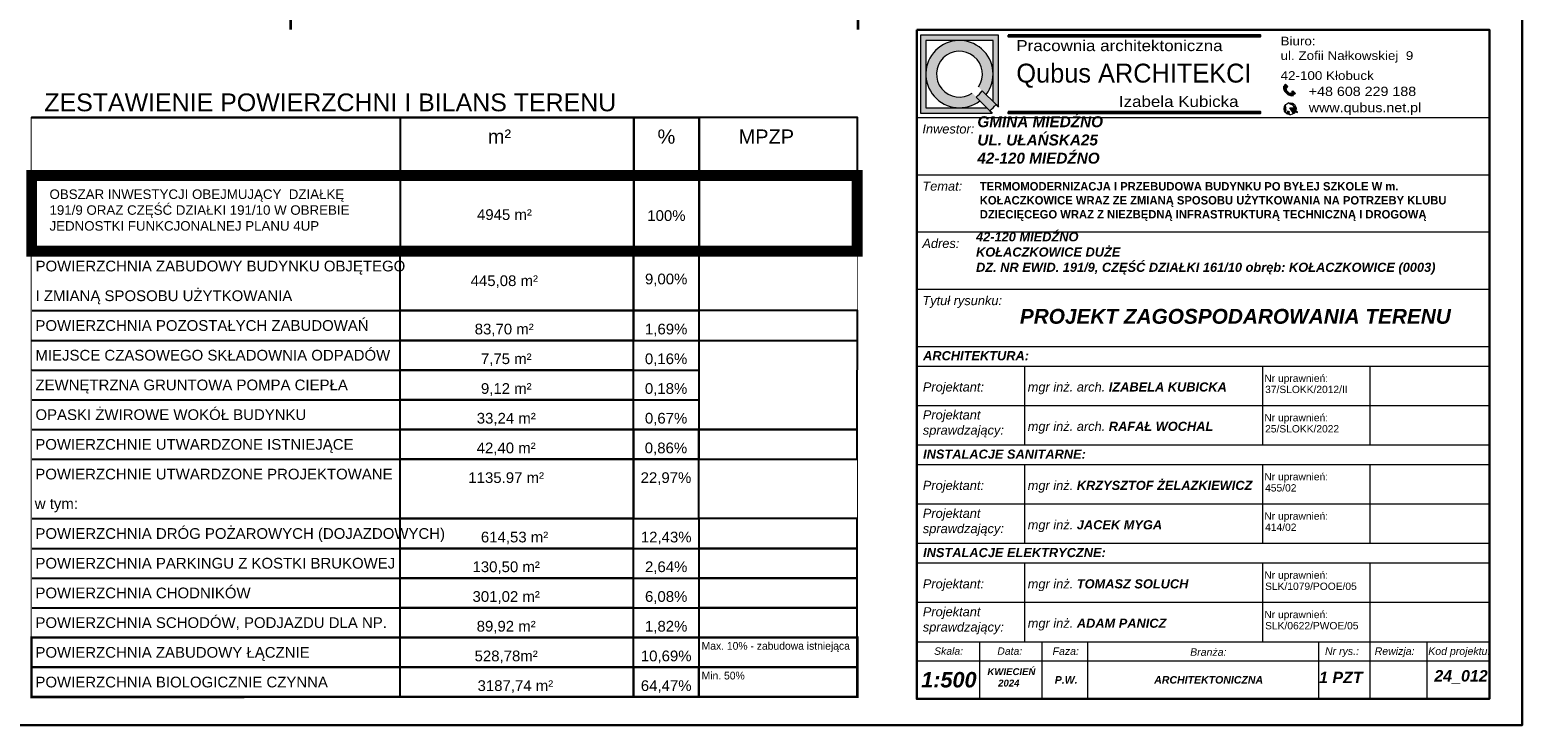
# Model space of a CAD drawing. Extents: x 40810 to 6568062, y -66833 to 5647073.
# Tile 32 of 35: x 6567931 to 6568062, y 5646925 to 5646986. Entities that reach past the tile are written whole.
import ezdxf
from ezdxf.enums import TextEntityAlignment as Align

# ---------------------------------------------------------------- set-up
doc = ezdxf.new("R2010")
doc.units = 0
doc.header["$MEASUREMENT"] = 0
for name, pattern in [('ArchiTECH.PC Solid Line Type', [0]), ('KTJZ01_05', [2, 1.5, -0.5]), ('L_0_03', [1, 0.5, -0.5])]:
    doc.linetypes.add(name, pattern=pattern)
doc.layers.get('0').update_dxf_attribs({"linetype": 'CONTINUOUS'})
doc.layers.add('_p_EKO_przyłącze_kd', color=94, linetype='L_0_03', lineweight=40)
doc.layers.add('wymiarowanie', color=176, linetype='CONTINUOUS', lineweight=9)
doc.layers.add('a3', color=3, linetype='CONTINUOUS', lineweight=30, plot=False)
doc.layers.add('D-opis', color=104, linetype='CONTINUOUS')
doc.layers.add('D-opis-tabelka', color=104, linetype='CONTINUOUS')
doc.styles.add('ArchiTECHStyle1', font='arial.ttf', dxfattribs={"height": 0.16})
doc.styles.add('Arial_Normalny_20', font='arial.ttf', dxfattribs={"height": 20})
doc.styles.add('Roman', font='SIMPLEX')
doc.styles.get("Standard").update_dxf_attribs({"font": 'GOTHIC.TTF'})

msp = doc.modelspace()

# ---------------------------------------------------------------- hatches: boundary and pattern name
for points in [[(6568016.727, 5646985.278), (6568016.727, 5646985.175), (6568038.758, 5646985.175), (6568038.758, 5646985.278)], [(6568016.727, 5646978.575), (6568016.727, 5646978.472), (6568038.758, 5646978.472), (6568038.758, 5646978.575)]]:
    msp.add_hatch(color=256).paths.add_polyline_path(points)
at = {"layer": 'wymiarowanie'}
h = msp.add_hatch(color=7, dxfattribs=at)
h.paths.add_polyline_path([(6568009.059, 5646985.278), (6568015.865, 5646985.278), (6568015.865, 5646979.019), (6568015.659, 5646979.225), (6568015.398, 5646979.486), (6568015.398, 5646981.875), (6568015.398, 5646984.811), (6568012.462, 5646984.811), (6568009.526, 5646984.811), (6568009.526, 5646981.875), (6568009.526, 5646978.939), (6568012.462, 5646978.939), (6568014.851, 5646978.939), (6568015.111, 5646978.678), (6568015.318, 5646978.472), (6568009.059, 5646978.472)])
h.paths.add_polyline_path([(6568009.526, 5646981.875, -0.4142136), (6568012.462, 5646984.811, -0.4142136), (6568015.398, 5646981.875, -0.1647641), (6568014.793, 5646980.091), (6568014.46, 5646980.424), (6568014.124, 5646980.76, 10.2455423), (6568013.577, 5646980.213), (6568013.912, 5646979.877), (6568014.246, 5646979.543, -0.1647641), (6568012.462, 5646978.939, -0.4142136)])
for color, points in [(1, [(6568013.912, 5646979.877, 0.0788738), (6568014.46, 5646980.424), (6568014.793, 5646980.091), (6568015.398, 5646979.486), (6568015.659, 5646979.225, -0.046709), (6568015.111, 5646978.678), (6568014.851, 5646978.939), (6568014.246, 5646979.543)]), (7, [(6568041.65, 5646978.438, 0.0114248), (6568041.669, 5646978.453), (6568041.669, 5646978.411)]), (7, [(6568041.856, 5646978.882), (6568041.934, 5646978.875), (6568041.856, 5646978.83, 0.0122344), (6568041.857, 5646978.856, 0.0123937)])]:
    msp.add_hatch(color=color, dxfattribs=at).paths.add_polyline_path(points)
h = msp.add_hatch(color=7, dxfattribs=at)
h.paths.add_polyline_path([(6568041.132, 5646980.342), (6568041.029, 5646980.434, -0.2257017), (6568041.002, 5646980.59), (6568040.757, 5646980.81, 0.1923995), (6568040.811, 5646980.445, 0.0725634), (6568041.007, 5646980.203)])
h.paths.add_polyline_path([(6568040.818, 5646980.879), (6568041.047, 5646980.673), (6568041.147, 5646980.785), (6568040.919, 5646980.991)])
h = msp.add_hatch(color=7, dxfattribs=at)
h.paths.add_polyline_path([(6568041.298, 5646978.931), (6568041.81, 5646978.639, -0.0172131), (6568041.794, 5646978.606), (6568041.743, 5646978.635, 0.008189), (6568041.741, 5646978.636, 0.5397497), (6568041.667, 5646978.597), (6568041.669, 5646978.453, -0.0114248), (6568041.65, 5646978.438)])
h.paths.add_polyline_path([(6568041.298, 5646978.931), (6568041.856, 5646978.882, -0.0123937), (6568041.857, 5646978.856, -0.0122344), (6568041.856, 5646978.83), (6568041.773, 5646978.783, 0.5397497), (6568041.777, 5646978.699, 0.008189), (6568041.779, 5646978.698), (6568041.824, 5646978.672, -0.0173245), (6568041.81, 5646978.639)])
h.paths.add_polyline_path([(6568040.901, 5646979.157, 0.4200987), (6568040.926, 5646979.032, -0.5369957), (6568040.949, 5646978.961, 0.2016291), (6568040.927, 5646978.83, 0.1070222), (6568040.985, 5646978.747, 0), (6568040.985, 5646978.747, -0.4365565), (6568040.985, 5646978.704, 0.1470815), (6568040.934, 5646978.661, 0.2070349), (6568040.928, 5646978.597, -0.421728), (6568040.907, 5646978.547, -0.3199581)])
h.paths.add_polyline_path([(6568040.999, 5646978.449, 0.4961021), (6568041.087, 5646978.5, -0.1925824), (6568041.109, 5646978.615, -0.3611399), (6568041.183, 5646978.613, 0.3674112), (6568041.266, 5646978.6, -1.0208574), (6568041.292, 5646978.586, -0.1185898), (6568041.232, 5646978.518, 0.3247332), (6568041.227, 5646978.437, 0.305926), (6568041.377, 5646978.333, -0.195201)])
h.paths.add_polyline_path([(6568041.178, 5646979.358, -0.2349861), (6568041.639, 5646979.282, 0.5278165), (6568041.575, 5646979.196, 0.1272686), (6568041.495, 5646979.229, -0.1207092), (6568041.312, 5646979.295, 0.0977798)])
h.paths.add_polyline_path([(6568041.607, 5646979.039, 0.3379247), (6568041.637, 5646979.104, 0.2733122), (6568041.827, 5646979.031, -0.0235046), (6568041.841, 5646978.984, -0.1267146)])
h.paths.add_polyline_path([(6568041.81, 5646978.639, 0.0173245), (6568041.824, 5646978.672), (6568041.991, 5646978.576), (6568041.974, 5646978.545)])
h.paths.add_polyline_path([(6568041.81, 5646978.639), (6568041.974, 5646978.545), (6568041.956, 5646978.514), (6568041.794, 5646978.606, 0.0172131)])
h = msp.add_hatch(color=7, dxfattribs=at)
h.paths.add_polyline_path([(6568041.132, 5646980.342), (6568041.234, 5646980.249, 0.2257017), (6568041.392, 5646980.239), (6568041.637, 5646980.018, -0.1923995), (6568041.267, 5646980.034, -0.0725634), (6568041.007, 5646980.203)])
h.paths.add_polyline_path([(6568041.699, 5646980.086), (6568041.47, 5646980.292), (6568041.571, 5646980.404), (6568041.8, 5646980.198)])

# ---------------------------------------------------------------- linework, layer by layer
at = {"color": 7}
for p, q in [((6568015.659, 5646979.225), (6568015.865, 5646979.019)), ((6568015.111, 5646978.678), (6568015.318, 5646978.472))]:
    msp.add_line(p, q, dxfattribs=at)
for points in [[(6568016.727, 5646985.278), (6568016.727, 5646985.175), (6568038.758, 5646985.175), (6568038.758, 5646985.278)], [(6568016.727, 5646978.575), (6568016.727, 5646978.472), (6568038.758, 5646978.472), (6568038.758, 5646978.575)]]:
    msp.add_lwpolyline(points, close=True)
at = {"layer": 'a3'}
msp.add_lwpolyline([(6567721.593, 5647073.487), (6567721.593, 5646924.987), (6568061.593, 5646924.987), (6568061.593, 5647073.487), (6567721.593, 5647073.487)], dxfattribs=at)
at = {"layer": 'D-opis', "color": 7, "linetype": 'Continuous'}
for points in [[(6567931.446, 5646932.648), (6568003.529, 5646932.648), (6568003.538, 5646978.077), (6567931.446, 5646978.077)], [(6567963.599, 5646927.455), (6567984.003, 5646927.455), (6567984.003, 5646930.052), (6567963.599, 5646930.052)], [(6567984.003, 5646927.455), (6567989.716, 5646927.455), (6567989.716, 5646930.052), (6567984.003, 5646930.052)]]:
    msp.add_lwpolyline(points, close=True, dxfattribs=at)
for points in [[(6567931.446, 5646930.052), (6567989.716, 5646930.052)], [(6567931.506, 5646930.052), (6567989.716, 5646930.052)], [(6567931.506, 5646930.052), (6567989.716, 5646930.052)], [(6567931.506, 5646930.052), (6567989.716, 5646930.052)], [(6567931.506, 5646930.052), (6567989.716, 5646930.052)], [(6567931.506, 5646927.455), (6567989.716, 5646927.455)], [(6567931.506, 5646927.455), (6567989.716, 5646927.455)], [(6567984.003, 5646927.453), (6567984.003, 5646927.455), (6567963.599, 5646927.455), (6567963.599, 5646927.453)], [(6567989.716, 5646927.453), (6567989.716, 5646927.455), (6567984.003, 5646927.455), (6567984.003, 5646927.453)], [(6568003.529, 5646927.454), (6568003.529, 5646927.455), (6567989.716, 5646927.455), (6567989.716, 5646927.453)]]:
    msp.add_lwpolyline(points, dxfattribs=at)
at = {"layer": 'D-opis-tabelka', "color": 7, "ltscale": 3, "const_width": 0.222}
msp.add_lwpolyline([(6567954.08, 5646985.748), (6567954.143, 5647063.582), (6568003.615, 5647063.582), (6568003.598, 5646985.748)], dxfattribs=at)
at = {"layer": 'D-opis-tabelka', "color": 7, "ltscale": 3, "const_width": 0.21}
msp.add_lwpolyline([(6567931.446, 5646927.452), (6568003.548, 5646927.454), (6568003.548, 5646930.05), (6567931.437, 5646930.05)], close=True, dxfattribs=at)
at = {"layer": 'wymiarowanie', "color": 0, "linetype": 'ArchiTECH.PC Solid Line Type', "lineweight": 9}
for p, q in [((6568008.732, 5646958.087), (6568008.732, 5646983.087)), ((6568008.732, 5646978.087), (6568058.732, 5646978.087)), ((6568008.732, 5646973.087), (6568058.732, 5646973.087)), ((6568008.732, 5646968.087), (6568058.732, 5646968.087)), ((6568008.732, 5646963.087), (6568058.732, 5646963.087)), ((6568008.732, 5646951.366), (6568008.732, 5646958.087)), ((6568008.732, 5646958.087), (6568058.732, 5646958.087)), ((6568008.732, 5646956.366), (6568058.732, 5646956.366)), ((6568018.131, 5646956.366), (6568018.131, 5646949.485)), ((6568038.928, 5646956.366), (6568038.928, 5646949.485)), ((6568048.295, 5646956.366), (6568048.295, 5646949.485)), ((6568008.732, 5646952.926), (6568058.732, 5646952.926)), ((6568008.732, 5646942.765), (6568008.732, 5646949.485)), ((6568008.732, 5646949.485), (6568058.732, 5646949.485)), ((6568008.732, 5646947.765), (6568058.732, 5646947.765)), ((6568018.131, 5646947.765), (6568018.131, 5646940.883)), ((6568038.928, 5646947.765), (6568038.928, 5646940.883)), ((6568048.295, 5646947.765), (6568048.295, 5646940.883)), ((6568008.732, 5646944.324), (6568058.732, 5646944.324)), ((6568008.732, 5646934.163), (6568008.732, 5646940.883)), ((6568008.732, 5646940.883), (6568058.732, 5646940.883)), ((6568008.732, 5646939.163), (6568058.732, 5646939.163)), ((6568018.131, 5646939.163), (6568018.131, 5646932.282)), ((6568038.928, 5646939.163), (6568038.928, 5646932.282)), ((6568048.295, 5646939.163), (6568048.295, 5646932.282)), ((6568008.732, 5646935.722), (6568058.732, 5646935.722)), ((6568008.732, 5646932.282), (6568058.732, 5646932.282)), ((6568008.732, 5646932.282), (6568058.732, 5646932.282)), ((6568008.732, 5646932.282), (6568058.732, 5646932.282)), ((6568008.732, 5646932.282), (6568058.732, 5646932.282)), ((6568008.732, 5646932.282), (6568058.732, 5646932.282)), ((6568014.201, 5646932.282), (6568014.201, 5646927.282)), ((6568019.67, 5646932.282), (6568019.67, 5646927.282)), ((6568023.652, 5646932.282), (6568023.652, 5646927.282)), ((6568043.813, 5646932.282), (6568043.813, 5646927.282)), ((6568048.295, 5646932.282), (6568048.295, 5646927.282)), ((6568053.263, 5646932.282), (6568053.263, 5646927.282)), ((6568008.732, 5646930.615), (6568058.732, 5646930.615)), ((6568008.732, 5646927.282), (6568058.732, 5646927.282))]:
    msp.add_line(p, q, dxfattribs=at)
at = {"layer": 'wymiarowanie', "color": 1}
for p, q in [((6568015.659, 5646979.225), (6568014.46, 5646980.424)), ((6568015.111, 5646978.678), (6568013.912, 5646979.877))]:
    msp.add_line(p, q, dxfattribs=at)
at = {"layer": 'wymiarowanie', "color": 7}
for p, q in [((6568040.757, 5646980.81), (6568041.002, 5646980.59)), ((6568040.919, 5646980.991), (6568040.818, 5646980.879)), ((6568040.818, 5646980.879), (6568041.047, 5646980.673)), ((6568040.919, 5646980.991), (6568041.147, 5646980.785)), ((6568041.029, 5646980.434), (6568041.469, 5646980.038)), ((6568041.047, 5646980.673), (6568041.147, 5646980.785)), ((6568041.637, 5646980.018), (6568041.392, 5646980.239)), ((6568041.47, 5646980.292), (6568041.571, 5646980.404)), ((6568041.699, 5646980.086), (6568041.47, 5646980.292)), ((6568041.8, 5646980.198), (6568041.571, 5646980.404)), ((6568041.8, 5646980.198), (6568041.699, 5646980.086)), ((6568041.934, 5646978.875), (6568041.298, 5646978.931)), ((6568041.298, 5646978.931), (6568041.974, 5646978.545)), ((6568041.669, 5646978.411), (6568041.298, 5646978.931)), ((6568041.667, 5646978.597), (6568041.669, 5646978.411)), ((6568041.741, 5646978.636), (6568041.956, 5646978.514)), ((6568041.773, 5646978.783), (6568041.934, 5646978.875)), ((6568041.777, 5646978.699), (6568041.991, 5646978.576)), ((6568041.974, 5646978.545), (6568041.956, 5646978.514)), ((6568041.974, 5646978.545), (6568041.991, 5646978.576))]:
    msp.add_line(p, q, dxfattribs=at)
at = {"layer": 'wymiarowanie', "color": 0, "lineweight": 30}
msp.add_lwpolyline([(6568008.732, 5646985.748), (6568058.732, 5646985.748), (6568058.732, 5646927.282), (6568008.732, 5646927.282)], close=True, dxfattribs=at)
at = {"layer": 'wymiarowanie', "color": 7}
for points in [[(6568015.865, 5646979.019), (6568015.865, 5646985.278), (6568009.059, 5646985.278), (6568009.059, 5646978.472), (6568015.318, 5646978.472)], [(6568015.398, 5646979.486), (6568015.398, 5646984.811), (6568009.526, 5646984.811), (6568009.526, 5646978.939), (6568014.851, 5646978.939)]]:
    msp.add_lwpolyline(points, dxfattribs=at)
at = {"layer": 'wymiarowanie', "color": 7, "lineweight": 13}
msp.add_circle((6568041.331, 5646978.856), 0.525, dxfattribs=at)
at = {"layer": 'wymiarowanie', "color": 7}
for centre, radius, start, end in [((6568012.462, 5646981.875), 2.936, 322.57509, 307.42491), ((6568012.462, 5646981.875), 2.002, 326.14921, 303.85079), ((6568041.242, 5646980.696), 0.498, 166.67957, 210.24197), ((6568041.736, 5646980.995), 1.076, 210.73037, 227.33158), ((6568041.179, 5646980.54), 0.184, 164.31579, 215.19037), ((6568012.462, 5646981.875), 4.152, 309.65143, 320.34857), ((6568040.975, 5646979.107), 0.0895, 145.81652, 236.96537), ((6568041.718, 5646981.011), 1.076, 228.6417, 245.24291), ((6568041.085, 5646978.987), 0.382, 53.63525, 75.97372), ((6568041.324, 5646980.409), 0.184, 240.78291, 291.65748), ((6568041.472, 5646980.488), 0.498, 245.7313, 289.2937), ((6568041.538, 5646979.637), 0.41, 236.50654, 264.03785), ((6568041.471, 5646979.059), 0.172, 14.92604, 81.86713), ((6568041.636, 5646979.217), 0.0649, 87.29907, 197.66328), ((6568040.893, 5646978.583), 0.0379, 291.2453, 22.71136), ((6568041.094, 5646978.87), 0.171, 147.73007, 193.32869), ((6568041.005, 5646978.622), 0.0809, 150.948, 197.73589), ((6568040.914, 5646978.989), 0.0443, 321.3211, 74.26354), ((6568041.148, 5646978.922), 0.239, 202.61984, 227.05452), ((6568041.031, 5646978.598), 0.116, 113.52157, 146.9902), ((6568040.965, 5646978.726), 0.0293, 313.10427, 47.44022), ((6568041.024, 5646978.508), 0.0638, 247.55357, 353.09799), ((6568041.241, 5646978.53), 0.157, 147.18676, 190.78958), ((6568041.145, 5646978.569), 0.0575, 48.68881, 128.11552), ((6568041.232, 5646978.655), 0.0646, 221.07993, 301.77551), ((6568041.285, 5646978.474), 0.069, 140.11365, 212.07498), ((6568041.379, 5646978.496), 0.163, 201.19555, 269.23648), ((6568041.121, 5646978.676), 0.193, 305.31298, 332.36541), ((6568041.279, 5646978.593), 0.015, 330.54592, 152.91123), ((6568041.579, 5646979.091), 0.0589, 297.9169, 12.60242), ((6568041.83, 5646979.466), 0.482, 242.38997, 271.27687), ((6568041.793, 5646979.228), 0.2, 218.55427, 279.6995), ((6568041.717, 5646978.592), 0.0503, 59.2997, 174.60823), ((6568041.803, 5646978.742), 0.0503, 125.86793, 241.17645)]:
    msp.add_arc(centre, radius, start, end, dxfattribs=at)
at = {"layer": 'wymiarowanie', "color": 1}
msp.add_arc((6568012.462, 5646981.875), 2.469, 305.9804, 324.0196, dxfattribs=at)

# ---------------------------------------------------------------- texts
at = {"attachment_point": 1}
for s, insert, char_height, width in [('{\\fCentury Gothic|b0|i0|c238|p34;\\W1.15;Pracownia architektoniczna}', (6568017.43, 5646984.849), 0.96206, 21.73406), ('{\\fCentury Gothic|b0|i0|c238|p34;\\W1.15;\\T1;Biuro:\\Pul. Zofii Nałkowskiej  9}', (6568040.498, 5646985.149), 0.76196, 29.66769), ('\\pt6;{\\fCentury Gothic|b0|i0|c238|p34;\\W1.15000x;42-100 Kłobuck}', (6568040.498, 5646982.132), 0.76196, 29.66769), ('{\\fCentury Gothic|b0|i0|c238|p34;\\W1.15;+48 608 229 188}', (6568042.965, 5646980.776), 0.80883, 31.49282), ('{\\fCentury Gothic|b0|i0|c238|p34;\\W1.15;Izabela Kubicka}', (6568026.383, 5646979.969), 0.96206, 21.73406), ('{\\fCentury Gothic|b0|i0|c238|p34;\\W1.15;www.qubus.net.pl}', (6568042.965, 5646979.358), 0.80883, 31.49282)]:
    msp.add_mtext(s, dxfattribs=dict(at, insert=insert, char_height=char_height, width=width))
at = {"insert": (6568014.238, 5646972.442), "char_height": 0.733333, "width": 44.49427, "attachment_point": 1, "style": 'Roman'}
msp.add_mtext('{\\fCentury Gothic|b1|i0|c238|p34;TERMOMODERNIZACJA I PRZEBUDOWA BUDYNKU PO BYŁEJ SZKOLE W m. KOŁACZKOWICE WRAZ ZE ZMIANĄ SPOSOBU UŻYTKOWANIA NA POTRZEBY KLUBU DZIECIĘCEGO WRAZ Z NIEZBĘDNĄ INFRASTRUKTURĄ TECHNICZNĄ I DROGOWĄ}', dxfattribs=at)
at = {"layer": '_p_EKO_przyłącze_kd', "color": 7, "insert": (6567989.944, 5646929.656), "char_height": 0.67508, "width": 13.83222, "attachment_point": 1}
msp.add_mtext('\\pxi0,l0.012731,r0.003628,sm1;{\\fCentury Gothic|b0|i0|c238|p0;Min. 50%}', dxfattribs=at)
at = {"layer": 'D-opis', "color": 7, "linetype": 'Continuous', "style": 'Arial_Normalny_20'}
for s, height, p in [('9% ', 0.9347, (6567987.645, 5646963.357)), ('528,78m²', 0.9347, (6567972.888, 5646930.571)), ('10,69%%%', 0.9347, (6567986.859, 5646930.571)), ('3187,74 m² ', 0.93473, (6567973.873, 5646927.974)), ('64,47%%%', 0.9347, (6567986.859, 5646927.974))]:
    msp.add_text(s, height=height, dxfattribs=at).set_placement(p, align=Align.CENTER)
msp.add_text('POWIERZCHNIA BIOLOGICZNIE CZYNNA', height=0.93473, dxfattribs=at).set_placement((6567931.789, 5646928.286))
at = {"layer": 'wymiarowanie', "color": 0, "style": 'ArchiTECHStyle1'}
for s, p in [('Nr uprawnień:', (6568039.083, 5646954.79)), ('37/SLOKK/2012/II', (6568039.152, 5646953.814)), ('Nr uprawnień:', (6568039.083, 5646951.349)), ('25/SLOKK/2022', (6568039.152, 5646950.373)), ('Nr uprawnień:', (6568039.083, 5646946.188)), ('455/02', (6568039.152, 5646945.212)), ('414/02', (6568039.152, 5646941.772)), ('Nr uprawnień:', (6568039.083, 5646942.747)), ('Nr uprawnień:', (6568039.083, 5646937.587)), ('SLK/1079/POOE/05', (6568039.152, 5646936.611)), ('Nr uprawnień:', (6568039.083, 5646934.146)), ('SLK/0622/PWOE/05', (6568039.152, 5646933.17))]:
    msp.add_text(s, height=0.64, dxfattribs=at).set_placement(p, align=Align.BOTTOM_LEFT)
at = {"layer": 'wymiarowanie', "color": 7, "insert": (6568017.433, 5646982.791), "char_height": 1.65424, "width": 25.07895, "attachment_point": 1}
msp.add_mtext('{\\fCentury Gothic|b0|i0|c238|p34;Qubus ARCHITEKCI}', dxfattribs=at)
at = {"layer": 'wymiarowanie', "color": 1, "ltscale": 0.45, "attachment_point": 1}
for s, insert, char_height, width in [('{\\fArial|b1|i1|c238|p34;\\C7;GMINA MIEDŹNO\\PUL. UŁAŃSKA25\\P42-120 MIEDŹNO}', (6568014.027, 5646978.193), 0.9551, 54.28998), ('{\\fArial|b1|i1|c238|p34;\\C7;42-120 MIEDŹNO\\PKOŁACZKOWICE DUŻE\\P\\A1;DZ. NR EWID. 191/9, CZĘŚĆ DZIAŁKI 161/10 obręb: KOŁACZKOWICE (0003)}', (6568013.912, 5646968.065), 0.8, 44.82014)]:
    msp.add_mtext(s, dxfattribs=dict(at, insert=insert, char_height=char_height, width=width))
at = {"layer": 'wymiarowanie', "color": 0, "ltscale": 0.45, "attachment_point": 1}
for s, insert, char_height, width in [('{\\fArial CE|b0|i1|c238|p34;Inwestor:}', (6568009.228, 5646977.49), 0.79972, 50.79365), ('{\\fArial CE|b0|i1|c238|p34;Temat:}', (6568009.228, 5646972.49), 0.79972, 50.79365), ('{\\fArial CE|b0|i1|c238|p34;Adres:}', (6568009.228, 5646967.49), 0.79972, 50.79365), ('{\\fArial CE|b0|i1|c238|p34;Tytuł rysunku:}', (6568009.228, 5646962.49), 0.79972, 50.79365), ('{\\fArial|b1|i1|c238|p34; PROJEKT ZAGOSPODAROWANIA TERENU}', (6568017.232, 5646961.363), 1.3, 50.79365), ('{\\fArial|b1|i1|c238|p34;ARCHITEKTURA:}', (6568009.29, 5646957.673), 0.79972, 50.79365), ('{\\fArial CE|b0|i1|c238|p34;Projektant:}', (6568009.267, 5646954.942), 0.79972, 50.79365), ('{\\fArial CE|b0|i1|c238|p34;mgr inż. arch. \\fArial CE|b1|i1|c238|p34;IZABELA KUBICKA}', (6568018.427, 5646954.942), 0.79972, 50.79365), ('{\\fArial CE|b0|i1|c238|p34;Projektant\\Psprawdzający:}', (6568009.267, 5646952.502), 0.79972, 50.79365), ('{\\fArial CE|b0|i1|c238|p34;mgr inż. arch. \\fArial CE|b1|i1|c238|p34;RAFAŁ WOCHAL}', (6568018.427, 5646951.501), 0.79972, 50.79365), ('{\\fArial|b1|i1|c238|p34;INSTALACJE SANITARNE:}', (6568009.29, 5646949.071), 0.79972, 50.79365), ('{\\fArial CE|b0|i1|c238|p34;Projektant:}', (6568009.267, 5646946.34), 0.79972, 50.79365), ('{\\fArial CE|b0|i1|c238|p34;mgr inż. \\fArial CE|b1|i1|c238|p34;KRZYSZTOF ŻELAZKIEWICZ}', (6568018.427, 5646946.34), 0.79972, 50.79365), ('{\\fArial CE|b0|i1|c238|p34;Projektant\\Psprawdzający:}', (6568009.267, 5646943.9), 0.79972, 50.79365), ('{\\fArial CE|b0|i1|c238|p34;mgr inż. \\fArial CE|b1|i1|c238|p34;JACEK MYGA}', (6568018.427, 5646942.899), 0.79972, 50.79365), ('{\\fArial|b1|i1|c238|p34;INSTALACJE ELEKTRYCZNE:}', (6568009.29, 5646940.469), 0.79972, 50.79365), ('{\\fArial CE|b0|i1|c238|p34;Projektant:}', (6568009.267, 5646937.738), 0.79972, 50.79365), ('{\\fArial CE|b0|i1|c238|p34;mgr inż. \\fArial CE|b1|i1|c238|p34;TOMASZ SOLUCH}', (6568018.427, 5646937.738), 0.79972, 50.79365), ('{\\fArial CE|b0|i1|c238|p34;Projektant\\Psprawdzający:}', (6568009.267, 5646935.299), 0.79972, 50.79365), ('{\\fArial CE|b0|i1|c238|p34;mgr inż. \\fArial CE|b1|i1|c238|p34;ADAM PANICZ}', (6568018.427, 5646934.298), 0.79972, 50.79365), ('{\\fArial CE|b0|i1|c238|p34;Skala:}', (6568010.254, 5646931.787), 0.65, 50.79365), ('{\\fArial CE|b0|i1|c238|p34;Data:}', (6568015.771, 5646931.787), 0.65, 50.79365), ('{\\fArial CE|b0|i1|c238|p34;Faza:}', (6568020.593, 5646931.787), 0.65862, 50.79365), ('{\\fArial CE|b0|i1|c238|p34;Branża:}', (6568032.605, 5646931.707), 0.65862, 50.79365), ('{\\fArial CE|b0|i1|c238|p34;Nr rys.:}', (6568044.38, 5646931.787), 0.65862, 50.79365), ('{\\fArial CE|b0|i1|c238|p34;Rewizja:}', (6568048.717, 5646931.787), 0.65862, 50.79365), ('{\\fArial CE|b0|i1|c238|p34;Kod projektu:}', (6568053.395, 5646931.787), 0.65862, 50.79365), ('{\\fArial|b1|i1|c238|p34;1:500}', (6568009.122, 5646929.637), 1.3545, 40.63492), ('\\pt16.667;{\\fArial|b1|i1|c238|p34;     KWIECIEŃ}\\P\\pt16.667;{\\fArial|b1|i1|c238|p34;         2024}', (6568013.742, 5646929.965), 0.6, 50.79365), ('{\\fArial|b1|i1|c238|p34;1 PZT}', (6568043.862, 5646929.66), 1, 50.79365), ('{\\fArial|b1|i1|c238|p34;24_012}', (6568053.924, 5646929.801), 1, 50.79365), ('{\\fArial CE|b1|i1|c238|p34;P.W.}', (6568020.786, 5646929.279), 0.65862, 50.79365), ('{\\fArial CE|b1|i1|c238|p34;ARCHITEKTONICZNA}', (6568029.469, 5646929.279), 0.65862, 50.79365)]:
    msp.add_mtext(s, dxfattribs=dict(at, insert=insert, char_height=char_height, width=width))

# ---------------------------------------------------------------- next in the draw order: wipeouts: each hides what was drawn before it
at = {"color": 7, "linetype": 'Continuous'}
msp.add_wipeout([(6567931.446, 5646978.077), (6568003.538, 5646978.077), (6568003.529, 5646932.648), (6567931.446, 5646932.648)], dxfattribs=at).dxf.layer = 'D-opis'

# ---------------------------------------------------------------- next in the draw order: linework, layer by layer
at = {"layer": 'D-opis', "color": 7, "linetype": 'Continuous'}
for points in [[(6567931.446, 5646978.077), (6567989.735, 5646978.077)], [(6567931.455, 5646973.02), (6567989.665, 5646973.02)], [(6567931.446, 5646966.404), (6567989.735, 5646966.404)], [(6567931.446, 5646966.404), (6567989.725, 5646966.404)], [(6567931.515, 5646966.404), (6567989.725, 5646966.404)], [(6567931.515, 5646966.404), (6567989.725, 5646966.404)], [(6567931.515, 5646961.211), (6567989.725, 5646961.211)], [(6567931.515, 5646961.211), (6567989.725, 5646961.211)], [(6567931.455, 5646958.613), (6568003.529, 5646958.614)], [(6567931.506, 5646958.614), (6567989.716, 5646958.614)], [(6567931.506, 5646958.614), (6567989.716, 5646958.614)], [(6567931.506, 5646958.614), (6567989.716, 5646958.614)], [(6567931.515, 5646958.614), (6567989.725, 5646958.614)], [(6567931.506, 5646956.019), (6567989.716, 5646956.019)], [(6567931.515, 5646956.018), (6567989.725, 5646956.018)], [(6567931.506, 5646953.421), (6567989.716, 5646953.421)], [(6567931.506, 5646953.421), (6567989.716, 5646953.421)], [(6567931.506, 5646950.823), (6567989.716, 5646950.823)], [(6567931.496, 5646948.227), (6567989.706, 5646948.227)], [(6567931.496, 5646948.227), (6567989.706, 5646948.227)], [(6567931.506, 5646943.034), (6567989.716, 5646943.034)], [(6567931.506, 5646940.437), (6567989.716, 5646940.437)], [(6567931.506, 5646937.841), (6567989.716, 5646937.841)], [(6567931.506, 5646935.245), (6567989.716, 5646935.245)]]:
    msp.add_lwpolyline(points, dxfattribs=at)
for points in [[(6567963.618, 5646973.02), (6567984.022, 5646973.02), (6567984.022, 5646978.077), (6567963.618, 5646978.077)], [(6567984.022, 5646973.02), (6567989.735, 5646973.02), (6567989.734, 5646978.077), (6567984.022, 5646978.077)], [(6567989.735, 5646973.02), (6568003.548, 5646973.02), (6568003.548, 5646978.077), (6567989.734, 5646978.077)], [(6567963.618, 5646966.404), (6567984.022, 5646966.404), (6567984.022, 5646973.02), (6567963.618, 5646973.02)], [(6567984.022, 5646966.404), (6567989.735, 5646966.404), (6567989.735, 5646973.02), (6567984.022, 5646973.02)], [(6567989.735, 5646966.404), (6568003.548, 5646966.404), (6568003.548, 5646973.02), (6567989.735, 5646973.02)], [(6567963.618, 5646966.404), (6567984.013, 5646966.404), (6567984.013, 5646961.211), (6567963.618, 5646961.211)], [(6567984.013, 5646966.404), (6567989.716, 5646966.404), (6567989.716, 5646961.209), (6567984.013, 5646961.209)], [(6567963.608, 5646958.614), (6567984.013, 5646958.614), (6567984.013, 5646961.211), (6567963.608, 5646961.211)], [(6567984.013, 5646958.614), (6567989.725, 5646958.614), (6567989.725, 5646961.211), (6567984.013, 5646961.211)], [(6567989.697, 5646950.823), (6568003.529, 5646950.823), (6568003.548, 5646961.209), (6567989.716, 5646961.209)], [(6567963.599, 5646958.614), (6567984.003, 5646958.614), (6567984.003, 5646958.614), (6567963.599, 5646958.614)], [(6567963.599, 5646956.017), (6567984.003, 5646956.017), (6567984.003, 5646958.614), (6567963.599, 5646958.614)], [(6567963.599, 5646953.421), (6567984.003, 5646953.421), (6567984.003, 5646956.018), (6567963.599, 5646956.018)], [(6567963.599, 5646953.42), (6567984.003, 5646953.42), (6567984.003, 5646956.016), (6567963.599, 5646956.016)], [(6567963.599, 5646950.823), (6567984.003, 5646950.823), (6567984.003, 5646953.42), (6567963.599, 5646953.42)], [(6567963.589, 5646948.227), (6567983.994, 5646948.227), (6567983.994, 5646950.823), (6567963.589, 5646950.823)], [(6567983.994, 5646948.227), (6567989.706, 5646948.227), (6567989.706, 5646950.823), (6567983.994, 5646950.823)], [(6567989.706, 5646948.227), (6568003.519, 5646948.227), (6568003.519, 5646950.823), (6567989.706, 5646950.823)], [(6567963.599, 5646943.034), (6567984.003, 5646943.034), (6567983.994, 5646948.227), (6567963.599, 5646948.227)], [(6567984.003, 5646943.034), (6567989.716, 5646943.034), (6567989.716, 5646948.227), (6567983.994, 5646948.227)], [(6567963.599, 5646940.437), (6567984.003, 5646940.437), (6567984.003, 5646943.034), (6567963.599, 5646943.034)], [(6567989.716, 5646940.437), (6568003.529, 5646940.437), (6568003.529, 5646943.034), (6567989.716, 5646943.034)], [(6567963.599, 5646937.841), (6567984.003, 5646937.841), (6567984.003, 5646940.437), (6567963.599, 5646940.437)], [(6567989.716, 5646937.841), (6568003.529, 5646937.841), (6568003.529, 5646940.437), (6567989.716, 5646940.437)], [(6567963.599, 5646935.245), (6567984.003, 5646935.245), (6567984.003, 5646937.841), (6567963.599, 5646937.841)], [(6567989.716, 5646935.245), (6568003.529, 5646935.245), (6568003.529, 5646937.841), (6567989.716, 5646937.841)], [(6567963.599, 5646932.648), (6567984.003, 5646932.648), (6567984.003, 5646935.245), (6567963.599, 5646935.245)], [(6567989.716, 5646932.648), (6568003.529, 5646932.648), (6568003.529, 5646935.245), (6567989.716, 5646935.245)], [(6567963.599, 5646930.052), (6567984.003, 5646930.052), (6567984.003, 5646932.648), (6567963.599, 5646932.648)], [(6567989.716, 5646927.455), (6568003.529, 5646927.455), (6568003.529, 5646932.648), (6567989.716, 5646932.648)]]:
    msp.add_lwpolyline(points, close=True, dxfattribs=at)
at = {"layer": 'D-opis-tabelka', "color": 7, "ltscale": 3, "const_width": 0.21}
msp.add_lwpolyline([(6567931.446, 5646930.05), (6568003.548, 5646930.052), (6568003.548, 5646932.648), (6567931.436, 5646932.648)], close=True, dxfattribs=at)
at = {"layer": 'wymiarowanie', "linetype": 'Continuous'}
msp.add_line((6567963.599, 5646956.017), (6567931.446, 5646956.017), dxfattribs=at)
at = {"layer": 'wymiarowanie', "color": 30, "linetype": 'KTJZ01_05', "const_width": 0.944}
msp.add_lwpolyline([(6567931.455, 5646973.02), (6568003.538, 5646973.02), (6568003.538, 5646966.404), (6567931.455, 5646966.404)], close=True, dxfattribs=at)

# ---------------------------------------------------------------- next in the draw order: texts
at = {"layer": '_p_EKO_przyłącze_kd', "color": 7, "insert": (6567989.944, 5646932.254), "char_height": 0.675082, "width": 13.83222, "attachment_point": 1}
msp.add_mtext('\\pl0.008594;{\\fCentury Gothic|b0|i0|c238|p0;Max. 10% - zabudowa }{\\fCentury Gothic|b0|i0|c238|p0;istniejąca }', dxfattribs=at)
at = {"layer": 'D-opis', "color": 7, "linetype": 'Continuous', "style": 'Arial_Normalny_20'}
for s, height, p in [('ZESTAWIENIE POWIERZCHNI I BILANS TERENU', 1.55788, (6567932.563, 5646978.631)), ('POWIERZCHNIA ZABUDOWY BUDYNKU OBJĘTEGO', 0.93473, (6567931.798, 5646964.638)), ('I ZMIANĄ SPOSOBU UŻYTKOWANIA', 0.93473, (6567931.798, 5646962.042)), ('POWIERZCHNIA POZOSTAŁYCH ZABUDOWAŃ ', 0.93473, (6567931.789, 5646959.444)), ('MIEJSCE CZASOWEGO SKŁADOWNIA ODPADÓW', 0.93473, (6567931.789, 5646956.848)), ('ZEWNĘTRZNA GRUNTOWA POMPA CIEPŁA', 0.93473, (6567931.789, 5646954.251)), ('OPASKI ŻWIROWE WOKÓŁ BUDYNKU', 0.93473, (6567931.789, 5646951.654)), ('POWIERZCHNIE UTWARDZONE ISTNIEJĄCE', 0.93473, (6567931.779, 5646949.058)), ('POWIERZCHNIE UTWARDZONE PROJEKTOWANE', 0.93473, (6567931.779, 5646946.461)), ('w tym:', 0.9347, (6567931.729, 5646943.873)), ('POWIERZCHNIA DRÓG POŻAROWYCH (DOJAZDOWYCH)', 0.93473, (6567931.789, 5646941.268)), ('POWIERZCHNIA PARKINGU Z KOSTKI BRUKOWEJ', 0.93473, (6567931.789, 5646938.672)), ('POWIERZCHNIA CHODNIKÓW', 0.93473, (6567931.789, 5646936.075)), ('POWIERZCHNIA SCHODÓW, PODJAZDU DLA NP.', 0.93473, (6567931.789, 5646933.479)), ('POWIERZCHNIA ZABUDOWY ŁĄCZNIE', 0.93473, (6567931.789, 5646930.882))]:
    msp.add_text(s, height=height, dxfattribs=at).set_placement(p)
for s, height, p in [('m² ', 1.2463, (6567972.543, 5646975.794)), ('%%%', 1.2463, (6567986.878, 5646975.794)), ('MPZP', 1.2463, (6567995.603, 5646975.794)), ('4945 m² ', 0.9347, (6567972.917, 5646969.133)), ('100%%%', 0.9347, (6567986.878, 5646969.047)), ('445,08 m² ', 0.9347, (6567972.907, 5646963.357)), ('9,00%%%', 0.9347, (6567986.859, 5646963.509)), ('83,70 m² ', 0.9347, (6567972.898, 5646959.134)), ('1,69%%%', 0.9347, (6567986.859, 5646959.134)), ('7,75 m²', 0.9347, (6567972.898, 5646956.536)), ('0,16%%%', 0.9347, (6567986.85, 5646956.536)), ('9,12 m²', 0.9347, (6567972.898, 5646953.939)), ('0,18%%%', 0.9347, (6567986.85, 5646953.939)), ('33,24 m²', 0.9347, (6567972.898, 5646951.343)), ('0,67%%%', 0.9347, (6567986.85, 5646951.343)), ('42,40 m²', 0.9347, (6567972.888, 5646948.746)), ('0,86%%%', 0.9347, (6567986.84, 5646948.746)), ('1135.97 m²', 0.9347, (6567972.888, 5646946.15)), ('22,97%%%', 0.9347, (6567986.84, 5646946.15)), ('614,53 m² ', 0.9347, (6567973.801, 5646940.957)), ('12,43%%%', 0.9347, (6567986.859, 5646940.957)), ('130,50 m²', 0.9347, (6567972.888, 5646938.36)), ('2,64%%%', 0.9347, (6567986.859, 5646938.36)), ('301,02 m²', 0.9347, (6567972.888, 5646935.764)), ('6,08%%%', 0.9347, (6567986.859, 5646935.764)), ('89,92 m²', 0.9347, (6567972.888, 5646933.167)), ('1,82%%%', 0.9347, (6567986.859, 5646933.167))]:
    msp.add_text(s, height=height, dxfattribs=at).set_placement(p, align=Align.CENTER)
at = {"layer": 'D-opis', "color": 7, "linetype": 'Continuous', "insert": (6567933.017, 5646971.8), "char_height": 0.83087, "width": 38.34548, "attachment_point": 1, "style": 'Arial_Normalny_20'}
msp.add_mtext('{\\A1;OBSZAR INWESTYCJI OBEJMUJĄCY  DZIAŁKĘ \\P191/9 ORAZ CZĘŚĆ DZIAŁKI 191/10 W OBREBIE \\PJEDNOSTKI FUNKCJONALNEJ PLANU 4UP}', dxfattribs=at)

doc.saveas('drawing.dxf')
